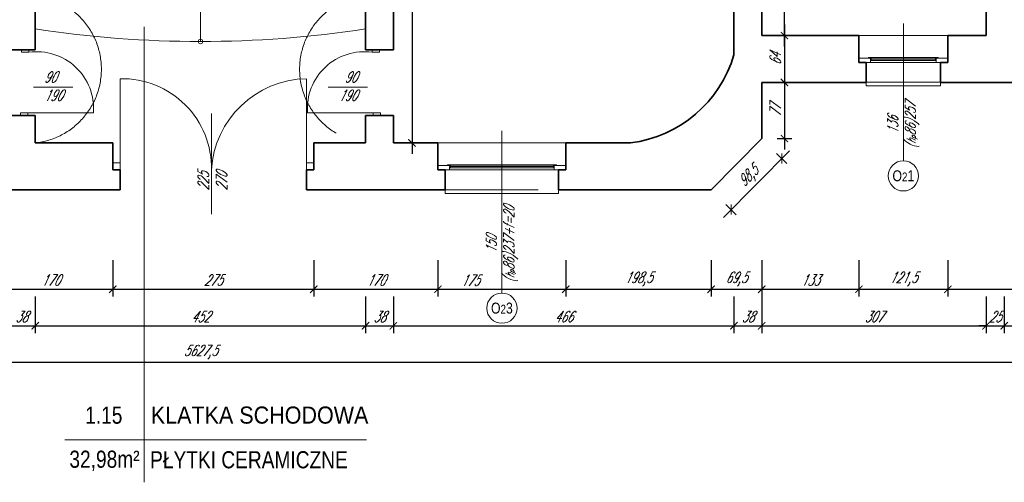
# Model space of a CAD drawing. Header units: millimetres. Extents: x 402 to 79005, y -7782 to 89952.
# Tile 148 of 256: x 24673 to 26021, y 27940 to 28573. Entities that reach past the tile are written whole.
import ezdxf

# ---------------------------------------------------------------- set-up
doc = ezdxf.new("R2010")
doc.units = ezdxf.units.MM
doc.header["$LTSCALE"] = 10
doc.linetypes.add('DASHED', pattern=[19.05, 12.7, -6.35])
doc.layers.get('0').update_dxf_attribs({"lineweight": 0})
doc.layers.get('Defpoints').update_dxf_attribs({"color": 253})
for name, color, linetype, lineweight in [('01 parter - ściany', 253, 'Continuous', 35), ('03-01_okna', 253, 'Continuous', 15), ('03_drzwi', 253, 'Continuous', 15), ('04-1_widok', 253, 'Continuous', 5), ('04-2_nad', 253, 'DASHED', 5), ('05-01_wymiary', 253, 'Continuous', 5), ('05-03_opis', 253, 'Continuous', 5), ('inw03-02_schody', 253, 'Continuous', 5)]:
    doc.layers.add(name, color=color, linetype=linetype, lineweight=lineweight)
doc.styles.add('ariel', font='ARIAL.TTF', dxfattribs={"width": 0.8})
doc.styles.add('ariel_wym', font='simplex.shx', dxfattribs={"width": 0.65, "oblique": 25})
doc.dimstyles.new('ariel 50', dxfattribs={"dimtxt": 15, "dimasz": 10, "dimexe": 10, "dimexo": 0, "dimgap": 5, "dimtad": 1, "dimdec": 1, "dimrnd": 0.5, "dimtxsty": 'ariel_wym', "dimblk": 'ARCHTICK', "dimcen": 2.5, "dimdle": 15, "dimazin": 0, "dimtfac": 1, "dimtdec": 1, "dimtix": 1, "dimtmove": 0, "dimatfit": 3, "dimldrblk": 'DOT', "dimfxl": 0, "dimarcsym": 0})
doc.dimstyles.new('ariel 50 wnętrze', dxfattribs={"dimtxt": 15, "dimasz": 10, "dimexe": 10, "dimexo": 0, "dimgap": 5, "dimtad": 1, "dimdec": 1, "dimrnd": 0.5, "dimtxsty": 'ariel_wym', "dimblk": 'ARCHTICK', "dimcen": 2.5, "dimdle": 15, "dimazin": 0, "dimtfac": 1, "dimtdec": 1, "dimtix": 1, "dimtmove": 0, "dimatfit": 3, "dimldrblk": 'DOT', "dimfxl": 0, "dimarcsym": 0})

# ---------------------------------------------------------------- blocks, each defined once
blk = doc.blocks.new('_ArchTick')
at = {"color": 0, "linetype": 'ByBlock', "const_width": 0.15}
blk.add_lwpolyline([(-0.5, -0.5), (0.5, 0.5)], dxfattribs=at)
blk = doc.blocks.new('*D981')
at = {"layer": '05-01_wymiary', "color": 0, "lineweight": -2}
for p, q in [((24630.8, 28244.2), (24630.8, 28194.2)), ((24800.8, 28244.2), (24800.8, 28194.2)), ((24615.8, 28204.2), (24815.8, 28204.2))]:
    blk.add_line(p, q, dxfattribs=at)
at = {"layer": 'Defpoints', "color": 0}
for p in [(24630.8, 28404.5), (24800.8, 28404.5), (24800.8, 28204.2)]:
    blk.add_point(p, dxfattribs=at)
at = {"layer": '05-01_wymiary', "color": 0, "lineweight": -2, "xscale": 10, "yscale": 10, "zscale": 10, "rotation": 180}
blk.add_blockref('_ArchTick', (24630.8, 28204.2), dxfattribs=at)
at = {"layer": '05-01_wymiary', "color": 0, "lineweight": -2, "xscale": 10, "yscale": 10, "zscale": 10}
blk.add_blockref('_ArchTick', (24800.8, 28204.2), dxfattribs=at)
at = {"layer": '05-01_wymiary', "color": 0, "insert": (24715.8, 28216.7), "char_height": 15, "attachment_point": 5, "style": 'ariel_wym'}
blk.add_mtext('170', dxfattribs=at)
blk = doc.blocks.new('_Dot')
at = {"color": 0, "linetype": 'ByBlock', "lineweight": -2}
blk.add_line((-0.5, 0), (-1, 0), dxfattribs=at)
at = {"color": 0, "linetype": 'ByBlock', "const_width": 0.5}
blk.add_lwpolyline([(-0.25, 0, 1), (0.25, 0, 1)], format="xyb", close=True, dxfattribs=at)
blk = doc.blocks.new('*D982')
at = {"layer": '05-01_wymiary', "color": 0, "lineweight": -2}
for p, q in [((24800.8, 28244.2), (24800.8, 28194.2)), ((25075.8, 28244.2), (25075.8, 28194.2)), ((24785.8, 28204.2), (25090.8, 28204.2))]:
    blk.add_line(p, q, dxfattribs=at)
at = {"layer": 'Defpoints', "color": 0}
for p in [(24800.8, 28404.5), (25075.8, 28404.5), (25075.8, 28204.2)]:
    blk.add_point(p, dxfattribs=at)
at = {"layer": '05-01_wymiary', "color": 0, "lineweight": -2, "xscale": 10, "yscale": 10, "zscale": 10, "rotation": 180}
blk.add_blockref('_ArchTick', (24800.8, 28204.2), dxfattribs=at)
at = {"layer": '05-01_wymiary', "color": 0, "lineweight": -2, "xscale": 10, "yscale": 10, "zscale": 10}
blk.add_blockref('_ArchTick', (25075.8, 28204.2), dxfattribs=at)
at = {"layer": '05-01_wymiary', "color": 0, "insert": (24938.3, 28216.7), "char_height": 15, "attachment_point": 5, "style": 'ariel_wym'}
blk.add_mtext('275', dxfattribs=at)
blk = doc.blocks.new('*D983')
at = {"layer": '05-01_wymiary', "color": 0, "lineweight": -2}
for p, q in [((25075.8, 28244.2), (25075.8, 28194.2)), ((25245.8, 28244.2), (25245.8, 28194.2)), ((25060.8, 28204.2), (25260.8, 28204.2))]:
    blk.add_line(p, q, dxfattribs=at)
at = {"layer": 'Defpoints', "color": 0}
for p in [(25075.8, 28404.5), (25245.8, 28404.5), (25245.8, 28204.2)]:
    blk.add_point(p, dxfattribs=at)
at = {"layer": '05-01_wymiary', "color": 0, "lineweight": -2, "xscale": 10, "yscale": 10, "zscale": 10, "rotation": 180}
blk.add_blockref('_ArchTick', (25075.8, 28204.2), dxfattribs=at)
at = {"layer": '05-01_wymiary', "color": 0, "lineweight": -2, "xscale": 10, "yscale": 10, "zscale": 10}
blk.add_blockref('_ArchTick', (25245.8, 28204.2), dxfattribs=at)
at = {"layer": '05-01_wymiary', "color": 0, "insert": (25160.8, 28216.7), "char_height": 15, "attachment_point": 5, "style": 'ariel_wym'}
blk.add_mtext('170', dxfattribs=at)
blk = doc.blocks.new('*D984')
at = {"layer": '05-01_wymiary', "color": 0, "lineweight": -2}
for p, q in [((25245.8, 28244.2), (25245.8, 28194.2)), ((25420.8, 28244.2), (25420.8, 28194.2)), ((25230.8, 28204.2), (25435.8, 28204.2))]:
    blk.add_line(p, q, dxfattribs=at)
at = {"layer": 'Defpoints', "color": 0}
for p in [(25245.8, 28404.5), (25420.8, 28404.5), (25420.8, 28204.2)]:
    blk.add_point(p, dxfattribs=at)
at = {"layer": '05-01_wymiary', "color": 0, "lineweight": -2, "xscale": 10, "yscale": 10, "zscale": 10, "rotation": 180}
blk.add_blockref('_ArchTick', (25245.8, 28204.2), dxfattribs=at)
at = {"layer": '05-01_wymiary', "color": 0, "lineweight": -2, "xscale": 10, "yscale": 10, "zscale": 10}
blk.add_blockref('_ArchTick', (25420.8, 28204.2), dxfattribs=at)
at = {"layer": '05-01_wymiary', "color": 0, "insert": (25290, 28216.5), "char_height": 15, "attachment_point": 5, "style": 'ariel_wym'}
blk.add_mtext('175', dxfattribs=at)
blk = doc.blocks.new('*D985')
at = {"layer": '05-01_wymiary', "color": 0, "lineweight": -2}
for p, q in [((25420.8, 28244.2), (25420.8, 28194.2)), ((25619.5, 28244.2), (25619.5, 28194.2)), ((25405.8, 28204.2), (25634.5, 28204.2))]:
    blk.add_line(p, q, dxfattribs=at)
at = {"layer": 'Defpoints', "color": 0}
for p in [(25420.8, 28404.5), (25619.5, 28340.5), (25619.5, 28204.2)]:
    blk.add_point(p, dxfattribs=at)
at = {"layer": '05-01_wymiary', "color": 0, "lineweight": -2, "xscale": 10, "yscale": 10, "zscale": 10, "rotation": 180}
blk.add_blockref('_ArchTick', (25420.8, 28204.2), dxfattribs=at)
at = {"layer": '05-01_wymiary', "color": 0, "lineweight": -2, "xscale": 10, "yscale": 10, "zscale": 10}
blk.add_blockref('_ArchTick', (25619.5, 28204.2), dxfattribs=at)
at = {"layer": '05-01_wymiary', "color": 0, "insert": (25520.1, 28218.1), "char_height": 15, "attachment_point": 5, "style": 'ariel_wym'}
blk.add_mtext('198,5', dxfattribs=at)
blk = doc.blocks.new('*D986')
at = {"layer": '05-01_wymiary', "color": 0, "lineweight": -2}
for p, q in [((25619.5, 28244.2), (25619.5, 28194.2)), ((25688.8, 28244.2), (25688.8, 28194.2)), ((25604.5, 28204.2), (25703.8, 28204.2))]:
    blk.add_line(p, q, dxfattribs=at)
at = {"layer": 'Defpoints', "color": 0}
for p in [(25688.8, 28410.5), (25619.5, 28340.5), (25688.8, 28204.2)]:
    blk.add_point(p, dxfattribs=at)
at = {"layer": '05-01_wymiary', "color": 0, "lineweight": -2, "xscale": 10, "yscale": 10, "zscale": 10, "rotation": 180}
blk.add_blockref('_ArchTick', (25619.5, 28204.2), dxfattribs=at)
at = {"layer": '05-01_wymiary', "color": 0, "lineweight": -2, "xscale": 10, "yscale": 10, "zscale": 10}
blk.add_blockref('_ArchTick', (25688.8, 28204.2), dxfattribs=at)
at = {"layer": '05-01_wymiary', "color": 0, "insert": (25654.1, 28218.1), "char_height": 15, "attachment_point": 5, "style": 'ariel_wym'}
blk.add_mtext('69,5', dxfattribs=at)
blk = doc.blocks.new('*D987')
at = {"layer": '05-01_wymiary', "color": 0, "lineweight": -2}
for p, q in [((25688.8, 28244.2), (25688.8, 28194.2)), ((25821.9, 28244.2), (25821.9, 28194.2)), ((25673.8, 28204.2), (25836.9, 28204.2))]:
    blk.add_line(p, q, dxfattribs=at)
at = {"layer": 'Defpoints', "color": 0}
for p in [(25821.9, 28551.5), (25688.8, 28410.5), (25821.9, 28204.2)]:
    blk.add_point(p, dxfattribs=at)
at = {"layer": '05-01_wymiary', "color": 0, "lineweight": -2, "xscale": 10, "yscale": 10, "zscale": 10, "rotation": 180}
blk.add_blockref('_ArchTick', (25688.8, 28204.2), dxfattribs=at)
at = {"layer": '05-01_wymiary', "color": 0, "lineweight": -2, "xscale": 10, "yscale": 10, "zscale": 10}
blk.add_blockref('_ArchTick', (25821.9, 28204.2), dxfattribs=at)
at = {"layer": '05-01_wymiary', "color": 0, "insert": (25755.3, 28216.7), "char_height": 15, "attachment_point": 5, "style": 'ariel_wym'}
blk.add_mtext('133', dxfattribs=at)
blk = doc.blocks.new('*D988')
at = {"layer": '05-01_wymiary', "color": 0, "lineweight": -2}
for p, q in [((25821.9, 28244.2), (25821.9, 28194.2)), ((25943.6, 28244.2), (25943.6, 28194.2)), ((25806.9, 28204.2), (25958.6, 28204.2))]:
    blk.add_line(p, q, dxfattribs=at)
at = {"layer": 'Defpoints', "color": 0}
for p in [(25821.9, 28551.5), (25943.6, 28551.5), (25943.6, 28204.2)]:
    blk.add_point(p, dxfattribs=at)
at = {"layer": '05-01_wymiary', "color": 0, "lineweight": -2, "xscale": 10, "yscale": 10, "zscale": 10, "rotation": 180}
blk.add_blockref('_ArchTick', (25821.9, 28204.2), dxfattribs=at)
at = {"layer": '05-01_wymiary', "color": 0, "lineweight": -2, "xscale": 10, "yscale": 10, "zscale": 10}
blk.add_blockref('_ArchTick', (25943.6, 28204.2), dxfattribs=at)
at = {"layer": '05-01_wymiary', "color": 0, "insert": (25882.7, 28218.1), "char_height": 15, "attachment_point": 5, "style": 'ariel_wym'}
blk.add_mtext('121,5', dxfattribs=at)
blk = doc.blocks.new('*D989')
at = {"layer": '05-01_wymiary', "color": 0, "lineweight": -2}
for p, q in [((25943.6, 28244.2), (25943.6, 28194.2)), ((26156.9, 28244.2), (26156.9, 28194.2)), ((25928.6, 28204.2), (26171.9, 28204.2))]:
    blk.add_line(p, q, dxfattribs=at)
at = {"layer": 'Defpoints', "color": 0}
for p in [(25943.6, 28551.5), (26156.9, 28551.6), (26156.9, 28204.2)]:
    blk.add_point(p, dxfattribs=at)
at = {"layer": '05-01_wymiary', "color": 0, "lineweight": -2, "xscale": 10, "yscale": 10, "zscale": 10, "rotation": 180}
blk.add_blockref('_ArchTick', (25943.6, 28204.2), dxfattribs=at)
at = {"layer": '05-01_wymiary', "color": 0, "lineweight": -2, "xscale": 10, "yscale": 10, "zscale": 10}
blk.add_blockref('_ArchTick', (26156.9, 28204.2), dxfattribs=at)
at = {"layer": '05-01_wymiary', "color": 0, "insert": (26050.2, 28218.1), "char_height": 15, "attachment_point": 5, "style": 'ariel_wym'}
blk.add_mtext('213,5', dxfattribs=at)
blk = doc.blocks.new('*D1015')
at = {"layer": '05-01_wymiary', "color": 0, "lineweight": -2}
for p, q in [((24656.8, 28194.2), (24656.8, 28144.2)), ((24694.8, 28194.2), (24694.8, 28144.2)), ((24641.8, 28154.2), (24709.8, 28154.2))]:
    blk.add_line(p, q, dxfattribs=at)
at = {"layer": 'Defpoints', "color": 0}
for p in [(24656.8, 28404.5), (24694.8, 28404.5), (24694.8, 28154.2)]:
    blk.add_point(p, dxfattribs=at)
at = {"layer": '05-01_wymiary', "color": 0, "lineweight": -2, "xscale": 10, "yscale": 10, "zscale": 10, "rotation": 180}
blk.add_blockref('_ArchTick', (24656.8, 28154.2), dxfattribs=at)
at = {"layer": '05-01_wymiary', "color": 0, "lineweight": -2, "xscale": 10, "yscale": 10, "zscale": 10}
blk.add_blockref('_ArchTick', (24694.8, 28154.2), dxfattribs=at)
at = {"layer": '05-01_wymiary', "color": 0, "insert": (24675.8, 28166.7), "char_height": 15, "attachment_point": 5, "style": 'ariel_wym'}
blk.add_mtext('38', dxfattribs=at)
blk = doc.blocks.new('*D1016')
at = {"layer": '05-01_wymiary', "color": 0, "lineweight": -2}
for p, q in [((24694.8, 28194.2), (24694.8, 28144.2)), ((25146.8, 28194.2), (25146.8, 28144.2)), ((24679.8, 28154.2), (25161.8, 28154.2))]:
    blk.add_line(p, q, dxfattribs=at)
at = {"layer": 'Defpoints', "color": 0}
for p in [(24694.8, 28404.5), (25146.8, 28404.5), (25146.8, 28154.2)]:
    blk.add_point(p, dxfattribs=at)
at = {"layer": '05-01_wymiary', "color": 0, "lineweight": -2, "xscale": 10, "yscale": 10, "zscale": 10, "rotation": 180}
blk.add_blockref('_ArchTick', (24694.8, 28154.2), dxfattribs=at)
at = {"layer": '05-01_wymiary', "color": 0, "lineweight": -2, "xscale": 10, "yscale": 10, "zscale": 10}
blk.add_blockref('_ArchTick', (25146.8, 28154.2), dxfattribs=at)
at = {"layer": '05-01_wymiary', "color": 0, "insert": (24920.8, 28166.7), "char_height": 15, "attachment_point": 5, "style": 'ariel_wym'}
blk.add_mtext('452', dxfattribs=at)
blk = doc.blocks.new('*D1017')
at = {"layer": '05-01_wymiary', "color": 0, "lineweight": -2}
for p, q in [((25146.8, 28194.2), (25146.8, 28144.2)), ((25184.8, 28194.2), (25184.8, 28144.2)), ((25131.8, 28154.2), (25199.8, 28154.2))]:
    blk.add_line(p, q, dxfattribs=at)
at = {"layer": 'Defpoints', "color": 0}
for p in [(25146.8, 28404.5), (25184.8, 28404.5), (25184.8, 28154.2)]:
    blk.add_point(p, dxfattribs=at)
at = {"layer": '05-01_wymiary', "color": 0, "lineweight": -2, "xscale": 10, "yscale": 10, "zscale": 10, "rotation": 180}
blk.add_blockref('_ArchTick', (25146.8, 28154.2), dxfattribs=at)
at = {"layer": '05-01_wymiary', "color": 0, "lineweight": -2, "xscale": 10, "yscale": 10, "zscale": 10}
blk.add_blockref('_ArchTick', (25184.8, 28154.2), dxfattribs=at)
at = {"layer": '05-01_wymiary', "color": 0, "insert": (25165.8, 28166.7), "char_height": 15, "attachment_point": 5, "style": 'ariel_wym'}
blk.add_mtext('38', dxfattribs=at)
blk = doc.blocks.new('*D1018')
at = {"layer": '05-01_wymiary', "color": 0, "lineweight": -2}
for p, q in [((25184.8, 28194.2), (25184.8, 28144.2)), ((25650.8, 28194.2), (25650.8, 28144.2)), ((25169.8, 28154.2), (25665.8, 28154.2))]:
    blk.add_line(p, q, dxfattribs=at)
at = {"layer": 'Defpoints', "color": 0}
for p in [(25650.8, 28525.3), (25184.8, 28404.5), (25650.8, 28154.2)]:
    blk.add_point(p, dxfattribs=at)
at = {"layer": '05-01_wymiary', "color": 0, "lineweight": -2, "xscale": 10, "yscale": 10, "zscale": 10, "rotation": 180}
blk.add_blockref('_ArchTick', (25184.8, 28154.2), dxfattribs=at)
at = {"layer": '05-01_wymiary', "color": 0, "lineweight": -2, "xscale": 10, "yscale": 10, "zscale": 10}
blk.add_blockref('_ArchTick', (25650.8, 28154.2), dxfattribs=at)
at = {"layer": '05-01_wymiary', "color": 0, "insert": (25417.8, 28166.7), "char_height": 15, "attachment_point": 5, "style": 'ariel_wym'}
blk.add_mtext('466', dxfattribs=at)
blk = doc.blocks.new('*D1019')
at = {"layer": '05-01_wymiary', "color": 0, "lineweight": -2}
for p, q in [((25650.8, 28194.2), (25650.8, 28144.2)), ((25688.8, 28194.2), (25688.8, 28144.2)), ((25635.8, 28154.2), (25703.8, 28154.2))]:
    blk.add_line(p, q, dxfattribs=at)
at = {"layer": 'Defpoints', "color": 0}
for p in [(25650.8, 28525.3), (25688.8, 28487.5), (25688.8, 28154.2)]:
    blk.add_point(p, dxfattribs=at)
at = {"layer": '05-01_wymiary', "color": 0, "lineweight": -2, "xscale": 10, "yscale": 10, "zscale": 10, "rotation": 180}
blk.add_blockref('_ArchTick', (25650.8, 28154.2), dxfattribs=at)
at = {"layer": '05-01_wymiary', "color": 0, "lineweight": -2, "xscale": 10, "yscale": 10, "zscale": 10}
blk.add_blockref('_ArchTick', (25688.8, 28154.2), dxfattribs=at)
at = {"layer": '05-01_wymiary', "color": 0, "insert": (25669.8, 28166.7), "char_height": 15, "attachment_point": 5, "style": 'ariel_wym'}
blk.add_mtext('38', dxfattribs=at)
blk = doc.blocks.new('*D1020')
at = {"layer": '05-01_wymiary', "color": 0, "lineweight": -2}
for p, q in [((25688.8, 28194.2), (25688.8, 28144.2)), ((25995.8, 28194.2), (25995.8, 28144.2)), ((25673.8, 28154.2), (26010.8, 28154.2))]:
    blk.add_line(p, q, dxfattribs=at)
at = {"layer": 'Defpoints', "color": 0}
for p in [(25995.8, 28551.5), (25688.8, 28487.5), (25995.8, 28154.2)]:
    blk.add_point(p, dxfattribs=at)
at = {"layer": '05-01_wymiary', "color": 0, "lineweight": -2, "xscale": 10, "yscale": 10, "zscale": 10, "rotation": 180}
blk.add_blockref('_ArchTick', (25688.8, 28154.2), dxfattribs=at)
at = {"layer": '05-01_wymiary', "color": 0, "lineweight": -2, "xscale": 10, "yscale": 10, "zscale": 10}
blk.add_blockref('_ArchTick', (25995.8, 28154.2), dxfattribs=at)
at = {"layer": '05-01_wymiary', "color": 0, "insert": (25842.3, 28166.7), "char_height": 15, "attachment_point": 5, "style": 'ariel_wym'}
blk.add_mtext('307', dxfattribs=at)
blk = doc.blocks.new('*D1021')
at = {"layer": '05-01_wymiary', "color": 0, "lineweight": -2}
for p, q in [((25995.8, 28194.2), (25995.8, 28144.2)), ((26020.8, 28194.2), (26020.8, 28144.2)), ((25995.8, 28154.2), (25985.8, 28154.2)), ((25995.8, 28154.2), (26020.8, 28154.2)), ((26020.8, 28154.2), (26030.8, 28154.2))]:
    blk.add_line(p, q, dxfattribs=at)
at = {"layer": 'Defpoints', "color": 0}
for p in [(25995.8, 28551.5), (26020.8, 28551.5), (26020.8, 28154.2)]:
    blk.add_point(p, dxfattribs=at)
at = {"layer": '05-01_wymiary', "color": 0, "lineweight": -2, "xscale": 10, "yscale": 10, "zscale": 10}
blk.add_blockref('_ArchTick', (25995.8, 28154.2), dxfattribs=at)
at = {"layer": '05-01_wymiary', "color": 0, "lineweight": -2, "xscale": 10, "yscale": 10, "zscale": 10, "rotation": 180}
blk.add_blockref('_ArchTick', (26020.8, 28154.2), dxfattribs=at)
at = {"layer": '05-01_wymiary', "color": 0, "insert": (26008.3, 28166.7), "char_height": 15, "attachment_point": 5, "style": 'ariel_wym'}
blk.add_mtext('25', dxfattribs=at)
blk = doc.blocks.new('*D1022')
at = {"layer": '05-01_wymiary', "color": 0, "lineweight": -2}
for p, q in [((26020.8, 28194.2), (26020.8, 28144.2)), ((26330.8, 28194.2), (26330.8, 28144.2)), ((26005.8, 28154.2), (26345.8, 28154.2))]:
    blk.add_line(p, q, dxfattribs=at)
at = {"layer": 'Defpoints', "color": 0}
for p in [(26020.8, 28551.5), (26330.8, 28551.5), (26330.8, 28154.2)]:
    blk.add_point(p, dxfattribs=at)
at = {"layer": '05-01_wymiary', "color": 0, "lineweight": -2, "xscale": 10, "yscale": 10, "zscale": 10, "rotation": 180}
blk.add_blockref('_ArchTick', (26020.8, 28154.2), dxfattribs=at)
at = {"layer": '05-01_wymiary', "color": 0, "lineweight": -2, "xscale": 10, "yscale": 10, "zscale": 10}
blk.add_blockref('_ArchTick', (26330.8, 28154.2), dxfattribs=at)
at = {"layer": '05-01_wymiary', "color": 0, "insert": (26175.8, 28166.7), "char_height": 15, "attachment_point": 5, "style": 'ariel_wym'}
blk.add_mtext('310', dxfattribs=at)
blk = doc.blocks.new('*D1032')
at = {"layer": '05-01_wymiary', "color": 0, "lineweight": -2}
for p, q in [((22107.3, 28144.2), (22107.3, 28094.2)), ((27734.6, 28144.2), (27734.6, 28094.2)), ((22092.3, 28104.2), (27749.6, 28104.2))]:
    blk.add_line(p, q, dxfattribs=at)
at = {"layer": 'Defpoints', "color": 0}
for p in [(22107.3, 28559.6), (27734.6, 28487.5), (27734.6, 28104.2)]:
    blk.add_point(p, dxfattribs=at)
at = {"layer": '05-01_wymiary', "color": 0, "lineweight": -2, "xscale": 10, "yscale": 10, "zscale": 10, "rotation": 180}
blk.add_blockref('_ArchTick', (22107.3, 28104.2), dxfattribs=at)
at = {"layer": '05-01_wymiary', "color": 0, "lineweight": -2, "xscale": 10, "yscale": 10, "zscale": 10}
blk.add_blockref('_ArchTick', (27734.6, 28104.2), dxfattribs=at)
at = {"layer": '05-01_wymiary', "color": 0, "insert": (24921, 28118.1), "char_height": 15, "attachment_point": 5, "style": 'ariel_wym'}
blk.add_mtext('5627,5', dxfattribs=at)
blk = doc.blocks.new('*D1142')
at = {"layer": '05-01_wymiary', "color": 0, "lineweight": -2}
for p, q in [((25210.3, 28829.5), (25210.3, 28389.5)), ((25200.3, 28814.5), (25220.3, 28814.5)), ((25200.3, 28404.5), (25220.3, 28404.5))]:
    blk.add_line(p, q, dxfattribs=at)
at = {"layer": 'Defpoints', "color": 0}
for p in [(25184.8, 28814.5), (25184.8, 28404.5), (25210.3, 28404.5)]:
    blk.add_point(p, dxfattribs=at)
at = {"layer": '05-01_wymiary', "color": 0, "lineweight": -2, "xscale": 10, "yscale": 10, "zscale": 10}
for p, rotation in [((25210.3, 28814.5), 90), ((25210.3, 28404.5), 270)]:
    blk.add_blockref('_ArchTick', p, dxfattribs=dict(at, rotation=rotation))
at = {"layer": '05-01_wymiary', "color": 0, "insert": (25197.8, 28609.5), "char_height": 15, "attachment_point": 5, "rotation": 90, "style": 'ariel_wym'}
blk.add_mtext('410', dxfattribs=at)
blk = doc.blocks.new('*D1149')
at = {"layer": '05-01_wymiary', "color": 0, "lineweight": -2}
for p, q in [((25719.9, 28536.5), (25719.9, 28893.4)), ((25709.9, 28878.4), (25729.9, 28878.4)), ((25709.9, 28551.5), (25729.9, 28551.5))]:
    blk.add_line(p, q, dxfattribs=at)
at = {"layer": 'Defpoints', "color": 0}
for p in [(25688.8, 28878.4), (25719.9, 28878.4), (25688.8, 28551.5)]:
    blk.add_point(p, dxfattribs=at)
at = {"layer": '05-01_wymiary', "color": 0, "lineweight": -2, "xscale": 10, "yscale": 10, "zscale": 10}
for p, rotation in [((25719.9, 28878.4), 90), ((25719.9, 28551.5), 270)]:
    blk.add_blockref('_ArchTick', p, dxfattribs=dict(at, rotation=rotation))
at = {"layer": '05-01_wymiary', "color": 0, "insert": (25707.4, 28715), "char_height": 15, "attachment_point": 5, "rotation": 90, "style": 'ariel_wym'}
blk.add_mtext('327', dxfattribs=at)
blk = doc.blocks.new('*D1152')
at = {"layer": '05-01_wymiary', "color": 0, "lineweight": -2}
for p, q in [((25719.9, 28566.5), (25719.9, 28472.5)), ((25709.9, 28551.5), (25729.9, 28551.5)), ((25709.9, 28487.5), (25729.9, 28487.5))]:
    blk.add_line(p, q, dxfattribs=at)
at = {"layer": 'Defpoints', "color": 0}
for p in [(25688.8, 28551.5), (25688.8, 28487.5), (25719.9, 28487.5)]:
    blk.add_point(p, dxfattribs=at)
at = {"layer": '05-01_wymiary', "color": 0, "lineweight": -2, "xscale": 10, "yscale": 10, "zscale": 10}
for p, rotation in [((25719.9, 28551.5), 90), ((25719.9, 28487.5), 270)]:
    blk.add_blockref('_ArchTick', p, dxfattribs=dict(at, rotation=rotation))
at = {"layer": '05-01_wymiary', "color": 0, "insert": (25707.4, 28519.5), "char_height": 15, "attachment_point": 5, "rotation": 90, "style": 'ariel_wym'}
blk.add_mtext('64', dxfattribs=at)
blk = doc.blocks.new('*D1153')
at = {"layer": '05-01_wymiary', "color": 0, "lineweight": -2}
for p, q in [((25719.9, 28502.5), (25719.9, 28395.5)), ((25709.9, 28487.5), (25729.9, 28487.5)), ((25709.9, 28410.5), (25729.9, 28410.5))]:
    blk.add_line(p, q, dxfattribs=at)
at = {"layer": 'Defpoints', "color": 0}
for p in [(25688.8, 28487.5), (25688.8, 28410.5), (25719.9, 28410.5)]:
    blk.add_point(p, dxfattribs=at)
at = {"layer": '05-01_wymiary', "color": 0, "lineweight": -2, "xscale": 10, "yscale": 10, "zscale": 10}
for p, rotation in [((25719.9, 28487.5), 90), ((25719.9, 28410.5), 270)]:
    blk.add_blockref('_ArchTick', p, dxfattribs=dict(at, rotation=rotation))
at = {"layer": '05-01_wymiary', "color": 0, "insert": (25707.4, 28449), "char_height": 15, "attachment_point": 5, "rotation": 90, "style": 'ariel_wym'}
blk.add_mtext('77', dxfattribs=at)
blk = doc.blocks.new('*D1264')
at = {"layer": '05-01_wymiary', "color": 0, "lineweight": -2}
for p, q in [((25726.9, 28393.9), (25636.4, 28302.6)), ((25709.2, 28390.3), (25723.4, 28376.2)), ((25639.9, 28320.3), (25654.1, 28306.2))]:
    blk.add_line(p, q, dxfattribs=at)
at = {"layer": 'Defpoints', "color": 0}
for p in [(25688.8, 28410.5), (25619.5, 28340.5), (25647, 28313.2)]:
    blk.add_point(p, dxfattribs=at)
at = {"layer": '05-01_wymiary', "color": 0, "lineweight": -2, "xscale": 10, "yscale": 10, "zscale": 10}
for p, rotation in [((25716.3, 28383.2), 45.25750200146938), ((25647, 28313.2), 225.2575020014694)]:
    blk.add_blockref('_ArchTick', p, dxfattribs=dict(at, rotation=rotation))
at = {"layer": '05-01_wymiary', "color": 0, "insert": (25671.8, 28358.1), "char_height": 15, "attachment_point": 5, "rotation": 45.2575, "style": 'ariel_wym'}
blk.add_mtext('98,5', dxfattribs=at)

msp = doc.modelspace()

# ---------------------------------------------------------------- linework, layer by layer
at = {"layer": '01 parter - ściany'}
for p, q in [((25995.835, 28551.499), (25995.835, 28942.643)), ((25650.816, 28878.46), (25650.832, 28525.309)), ((25688.835, 28878.448), (25688.835, 28551.499)), ((25184.835, 28814.499), (25184.835, 28532.206)), ((25184.835, 28814.499), (25184.835, 28532.206)), ((24694.835, 28532.206), (24694.835, 28606.499)), ((25146.835, 28606.499), (25146.835, 28532.206)), ((25821.864, 28551.499), (25688.835, 28551.499)), ((25821.864, 28551.499), (25821.865, 28514.547)), ((25943.564, 28551.499), (25943.561, 28514.612)), ((25995.835, 28551.499), (25943.564, 28551.499)), ((24694.835, 28532.206), (24656.835, 28532.206)), ((25146.835, 28532.206), (25184.835, 28532.206)), ((25831.836, 28514.547), (25821.865, 28514.547)), ((25831.835, 28487.499), (25831.835, 28514.547)), ((25933.56, 28487.499), (25933.561, 28514.562)), ((25943.532, 28514.562), (25933.561, 28514.562)), ((25831.835, 28487.499), (25688.835, 28487.499)), ((25688.835, 28410.5), (25688.835, 28487.499)), ((26166.835, 28487.499), (25933.56, 28487.499)), ((24694.835, 28442.206), (24656.835, 28442.206)), ((24694.835, 28404.499), (24694.835, 28442.206)), ((25184.835, 28442.206), (25146.835, 28442.206)), ((25146.835, 28442.206), (25146.835, 28404.499)), ((25184.835, 28442.206), (25184.835, 28404.499)), ((25184.835, 28442.206), (25184.835, 28404.499)), ((24800.825, 28404.499), (24694.835, 28404.499)), ((24800.825, 28367.494), (24800.825, 28404.499)), ((25146.835, 28404.499), (25075.825, 28404.499)), ((25075.825, 28367.494), (25075.825, 28404.499)), ((25245.825, 28404.499), (25184.835, 28404.499)), ((25245.825, 28367.494), (25245.825, 28404.499)), ((25509.512, 28404.499), (25420.825, 28404.499)), ((25420.825, 28367.494), (25420.825, 28404.499)), ((25619.46, 28340.499), (25688.835, 28410.5)), ((24810.825, 28367.494), (24800.825, 28367.494)), ((24810.825, 28340.499), (24810.825, 28367.494)), ((25065.825, 28340.499), (25065.825, 28367.494)), ((25065.825, 28367.494), (25075.825, 28367.494)), ((25255.825, 28367.494), (25245.825, 28367.494)), ((25255.825, 28340.499), (25255.825, 28367.494)), ((25410.825, 28340.499), (25410.825, 28367.494)), ((25410.825, 28367.494), (25420.825, 28367.494)), ((24810.825, 28340.499), (24620.825, 28340.499)), ((25255.825, 28340.499), (25065.825, 28340.499)), ((25619.46, 28340.499), (25410.825, 28340.499))]:
    msp.add_line(p, q, dxfattribs=at)
msp.add_arc((25487.948, 28572.784), 169.661, 277.302278, 343.750503, dxfattribs=at)
at = {"layer": '03-01_okna', "linetype": 'Continuous', "lineweight": 0}
for p, q in [((25837.865, 28517.593), (25927.532, 28517.608)), ((25927.532, 28514.608), (25837.865, 28514.593)), ((25838.865, 28521.593), (25838.865, 28517.593)), ((25838.865, 28519.593), (25926.532, 28519.608)), ((25838.865, 28519.093), (25926.532, 28519.108)), ((25926.532, 28521.608), (25926.532, 28517.608)), ((25831.835, 28487.545), (25831.835, 28482.545)), ((25933.56, 28487.545), (25933.56, 28482.545)), ((25831.835, 28482.545), (25933.56, 28482.545)), ((25261.825, 28370.547), (25404.825, 28370.562)), ((25404.825, 28367.562), (25261.825, 28367.547)), ((25262.825, 28374.547), (25262.825, 28370.547)), ((25262.825, 28372.547), (25403.825, 28372.562)), ((25262.825, 28372.047), (25403.825, 28372.062)), ((25403.825, 28374.562), (25403.825, 28370.562)), ((25255.795, 28340.499), (25255.795, 28335.499)), ((25410.825, 28340.499), (25410.825, 28335.499)), ((25255.795, 28335.499), (25410.825, 28335.499))]:
    msp.add_line(p, q, dxfattribs=at)
at = {"layer": '03-01_okna', "linetype": 'DASHED'}
for p, q in [((25831.835, 28487.545), (25933.56, 28487.545)), ((25255.795, 28340.499), (25410.825, 28340.499))]:
    msp.add_line(p, q, dxfattribs=at)
at = {"layer": '03-01_okna', "linetype": 'Continuous', "lineweight": 0}
for points in [[(25837.865, 28520.593), (25821.865, 28520.593), (25821.865, 28514.593), (25837.865, 28514.593)], [(25943.532, 28520.608), (25927.532, 28520.608), (25927.532, 28514.608), (25943.532, 28514.608)], [(25261.825, 28373.547), (25245.825, 28373.547), (25245.825, 28367.547), (25261.825, 28367.547)], [(25420.825, 28373.562), (25404.825, 28373.562), (25404.825, 28367.562), (25420.825, 28367.562)]]:
    msp.add_lwpolyline(points, close=True, dxfattribs=at)
for points in [[(25834.865, 28520.593), (25834.865, 28521.593), (25930.532, 28521.608), (25930.532, 28520.608)], [(25258.825, 28373.547), (25258.825, 28374.547), (25407.825, 28374.562), (25407.825, 28373.562)]]:
    msp.add_lwpolyline(points, dxfattribs=at)
at = {"layer": '03_drzwi'}
for p, q in [((24675.835, 28528.602), (24675.835, 28532.206)), ((24685.93, 28528.602), (24675.835, 28528.602)), ((24685.93, 28532.206), (24685.93, 28528.602)), ((25155.74, 28532.206), (25155.74, 28528.602)), ((25155.74, 28528.602), (25165.835, 28528.602)), ((25165.835, 28528.602), (25165.835, 28532.206)), ((24810.825, 28367.494), (24810.825, 28492.494)), ((25065.825, 28367.494), (25065.825, 28492.494)), ((24746.311, 28480.807), (24692.466, 28480.793)), ((25095.358, 28480.807), (25149.204, 28480.793)), ((24684.605, 28445.811), (24674.51, 28445.811)), ((24674.51, 28445.811), (24674.51, 28442.206)), ((24774.346, 28445.811), (24684.605, 28445.876)), ((24684.605, 28442.206), (24684.605, 28445.811)), ((24935.813, 28444.933), (24935.834, 28307.171)), ((25067.323, 28445.811), (25157.064, 28445.876)), ((25157.064, 28442.206), (25157.064, 28445.811)), ((25157.064, 28445.811), (25167.159, 28445.811)), ((25167.159, 28445.811), (25167.159, 28442.206)), ((24800.825, 28377.494), (24810.825, 28377.494)), ((24810.825, 28367.494), (24810.825, 28377.494)), ((24935.634, 28377.494), (24936.807, 28377.494)), ((25065.825, 28377.494), (25075.825, 28377.494)), ((25065.825, 28367.494), (25065.825, 28377.494)), ((24800.825, 28367.494), (24810.825, 28367.494)), ((24800.825, 28367.494), (24810.825, 28367.494)), ((25065.825, 28367.494), (25075.825, 28367.494))]:
    msp.add_line(p, q, dxfattribs=at)
for centre, radius, start, end in [((24696.795, 28451.597), 77.767, 355.733135, 98.031066), ((25144.875, 28451.597), 77.767, 81.968934, 184.266865), ((24813.493, 28370.162), 122.361, 358.750579, 91.249421), ((25068.603, 28359.505), 133.018, 91.196707, 176.556687)]:
    msp.add_arc(centre, radius, start, end, dxfattribs=at)
at = {"layer": '04-1_widok'}
for p, q in [((25943.564, 28551.545), (25821.864, 28551.545)), ((25420.825, 28404.499), (25245.825, 28404.499))]:
    msp.add_line(p, q, dxfattribs=at)
at = {"layer": '04-2_nad', "ltscale": 2}
for centre, start, end in [((24683.579, 28505.499), 276.358719, 83.641281), ((25158.09, 28505.499), 96.358719, 263.641281)]:
    msp.add_arc(centre, 101.625, start, end, dxfattribs=at)
at = {"layer": '05-03_opis', "lineweight": 0}
for p, q in [((25882.698, 28568.154), (25882.698, 28380.136)), ((25333.31, 28421.091), (25333.31, 28199.005))]:
    msp.add_line(p, q, dxfattribs=at)
at = {"layer": '05-03_opis'}
for p, q in [((24843.918, 28563.504), (24843.918, 27939.901)), ((24735.005, 27998.258), (25148.001, 27998.258))]:
    msp.add_line(p, q, dxfattribs=at)
at = {"layer": '05-03_opis', "lineweight": 0}
for centre in [(25882.698, 28359.447), (25333.31, 28178.316)]:
    msp.add_circle(centre, 20.689, dxfattribs=at)
at = {"layer": 'inw03-02_schody'}
msp.add_line((24920.835, 28928.404), (24920.835, 28543.397), dxfattribs=at)
msp.add_circle((24920.835, 28543.397), 3, dxfattribs=at)
msp.add_arc((24920.835, 30034.733), 1491.336, 261.283706, 278.716294, dxfattribs=at)

# ---------------------------------------------------------------- texts
at = {"layer": '03_drzwi', "char_height": 15, "width": 160.5905, "style": 'ariel_wym'}
for insert, attachment_point in [((24706.834, 28502.297), 1), ((25134.836, 28502.297), 3)]:
    msp.add_mtext('90\\P190', dxfattribs=dict(at, insert=insert, attachment_point=attachment_point))
at = {"layer": '03_drzwi', "insert": (24957.325, 28339.455), "char_height": 15, "width": 160.59049, "attachment_point": 7, "rotation": 90, "style": 'ariel_wym'}
msp.add_mtext('225\\P270', dxfattribs=at)
at = {"layer": '05-03_opis', "lineweight": 0, "char_height": 14.4, "width": 62.66128, "attachment_point": 5, "rotation": 90, "style": 'ariel_wym'}
for s, insert in [('136\\P({\\H0.8333x;h\\H0.6x;p}86)257', (25882.698, 28429.019)), ('150\\P({\\H0.8333x;h\\H0.6x;p}86)237+f=20', (25333.31, 28265.891))]:
    msp.add_mtext(s, dxfattribs=dict(at, insert=insert))
at = {"layer": '05-03_opis', "lineweight": 0, "char_height": 15, "width": 75.19353, "attachment_point": 5, "style": 'ariel'}
for s, insert in [('O{\\H0.8x;2}1', (25882.698, 28359.447)), ('O{\\H0.8x;2}3', (25333.31, 28178.316))]:
    msp.add_mtext(s, dxfattribs=dict(at, insert=insert))
at = {"layer": '05-03_opis', "char_height": 23.4234, "style": 'ariel'}
for s, insert, width, attachment_point in [('{\\fArial|b0|i0|c238|p34;1.15}', (24788.517, 28031.642), 108.9126, 5), ('\\W0.9;{\\fArial|b0|i0|c238|p34;KLATKA SCHODOWA}', (24852.83, 28031.785), 356.6375, 4), ('{\\fArial|b0|i0|c238|p34;32,98m²}', (24789.461, 27969.355), 108.9126, 5), ('{\\fArial|b0|i0|c238|p34;PŁYTKI CERAMICZNE}', (24851.893, 27970.635), 322.789, 4)]:
    msp.add_mtext(s, dxfattribs=dict(at, insert=insert, width=width, attachment_point=attachment_point))

# ---------------------------------------------------------------- dimensions: what is measured, and where the dimension line sits
at = {"layer": '05-01_wymiary'}
dim = msp.add_linear_dim(base=(25719.932, 28878.448), p1=(25688.835, 28551.499), p2=(25688.835, 28878.448), angle=90, dimstyle='ariel 50 wnętrze', dxfattribs=at)
dim.commit()
dim.dimension.update_dxf_attribs({"geometry": '*D1149', "text_midpoint": (25707.432, 28714.973)})
for base, p1, p2, picture, middle in [((25210.253, 28404.499), (25184.835, 28814.499), (25184.835, 28404.499), '*D1142', (25197.753, 28609.499)), ((25719.932, 28487.499), (25688.835, 28551.499), (25688.835, 28487.499), '*D1152', (25707.432, 28519.499)), ((25719.932, 28410.5), (25688.835, 28487.499), (25688.835, 28410.5), '*D1153', (25707.432, 28448.999))]:
    dim = msp.add_linear_dim(base=base, p1=p1, p2=p2, angle=90, dimstyle='ariel 50 wnętrze', override={"dimtmove": 1}, dxfattribs=at)
    dim.commit()
    dim.dimension.update_dxf_attribs({"geometry": picture, "text_midpoint": middle})
dim = msp.add_linear_dim(base=(27734.585, 28104.187), p1=(22107.328, 28559.574), p2=(27734.585, 28487.499), dimstyle='ariel 50', dxfattribs=at)
dim.commit()
dim.dimension.update_dxf_attribs({"geometry": '*D1032', "text_midpoint": (24920.956, 28118.116)})
for base, p1, p2, picture, middle in [((25821.864, 28204.187), (25688.835, 28410.5), (25821.864, 28551.545), '*D987', (25755.349, 28216.687)), ((25995.835, 28154.187), (25688.835, 28487.499), (25995.835, 28551.499), '*D1020', (25842.335, 28166.687)), ((25943.564, 28204.187), (25821.864, 28551.545), (25943.564, 28551.545), '*D988', (25882.714, 28218.116)), ((26156.864, 28204.187), (25943.564, 28551.545), (26156.864, 28551.55), '*D989', (26050.214, 28218.116)), ((26020.835, 28154.187), (25995.835, 28551.499), (26020.835, 28551.499), '*D1021', (26008.335, 28166.687)), ((26330.835, 28154.187), (26020.835, 28551.499), (26330.835, 28551.499), '*D1022', (26175.835, 28166.687)), ((25650.832, 28154.187), (25184.835, 28404.499), (25650.832, 28525.309), '*D1018', (25417.833, 28166.687)), ((25688.835, 28154.187), (25650.832, 28525.309), (25688.835, 28487.499), '*D1019', (25669.833, 28166.687)), ((24800.825, 28204.187), (24630.825, 28404.499), (24800.825, 28404.499), '*D981', (24715.825, 28216.687)), ((24694.835, 28154.187), (24656.835, 28404.499), (24694.835, 28404.499), '*D1015', (24675.835, 28166.687)), ((25146.835, 28154.187), (24694.835, 28404.499), (25146.835, 28404.499), '*D1016', (24920.835, 28166.687)), ((25075.825, 28204.187), (24800.825, 28404.499), (25075.825, 28404.499), '*D982', (24938.325, 28216.687)), ((25245.825, 28204.187), (25075.825, 28404.499), (25245.825, 28404.499), '*D983', (25160.825, 28216.687)), ((25184.835, 28154.187), (25146.835, 28404.499), (25184.835, 28404.499), '*D1017', (25165.835, 28166.687)), ((25619.46, 28204.187), (25420.825, 28404.499), (25619.46, 28340.499), '*D985', (25520.142, 28218.116)), ((25688.835, 28204.187), (25619.46, 28340.499), (25688.835, 28410.5), '*D986', (25654.147, 28218.116))]:
    dim = msp.add_linear_dim(base=base, p1=p1, p2=p2, dimstyle='ariel 50', override={"dimtmove": 1}, dxfattribs=at)
    dim.commit()
    dim.dimension.update_dxf_attribs({"geometry": picture, "text_midpoint": middle})
dim = msp.add_linear_dim(base=(25420.825, 28204.187), p1=(25245.825, 28404.499), p2=(25420.825, 28404.499), dimstyle='ariel 50', override={"dimtmove": 1}, dxfattribs=at)
dim.commit()
dim.dimension.update_dxf_attribs({"geometry": '*D984', "text_midpoint": (25290.01, 28204.005), "dimtype": 160})
dim = msp.add_aligned_dim(p1=(25688.835, 28410.5), p2=(25619.46, 28340.499), distance=38.712, dimstyle='ariel 50 wnętrze', dxfattribs=at)
dim.commit()
dim.dimension.update_dxf_attribs({"geometry": '*D1264', "text_midpoint": (25671.75, 28358.054)})

doc.saveas('drawing.dxf')
